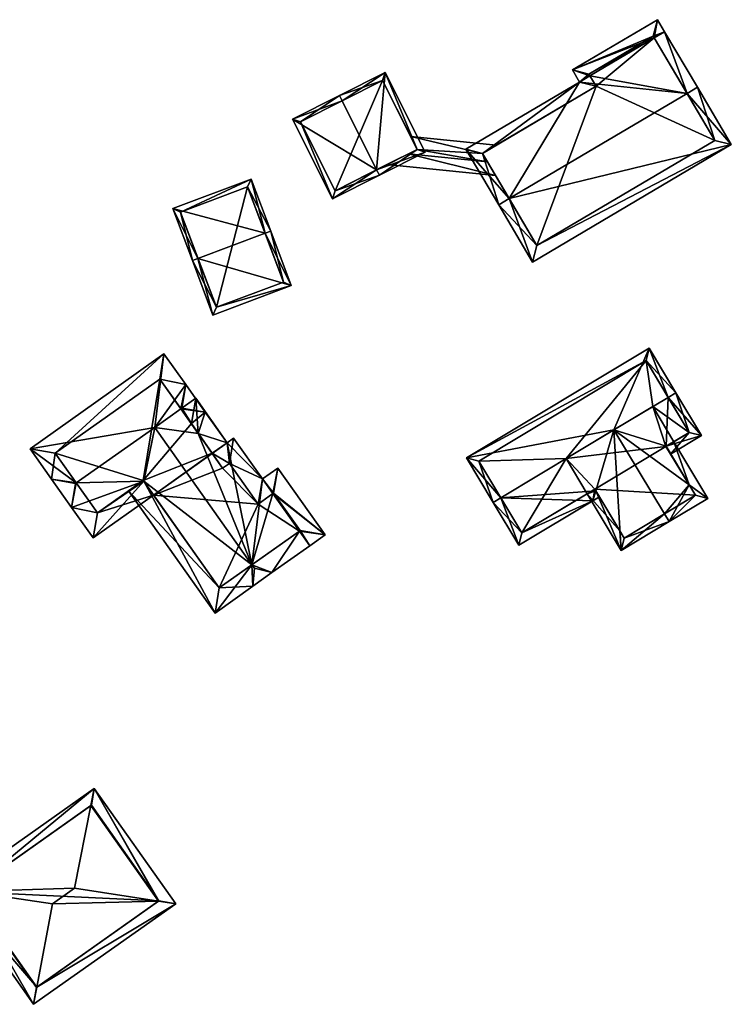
# Model space of a CAD drawing. Header units: inches. Extents: x 2523744 to 2528136, y 1148995 to 1152010.
# Tile 81 of 256: x 2524892 to 2524951, y 1151212 to 1151294. Entities that reach past the tile are written whole.
import ezdxf

# ---------------------------------------------------------------- set-up
doc = ezdxf.new("R2010")
doc.units = ezdxf.units.IN
doc.header["$MEASUREMENT"] = 0
doc.layers.add('Gebaeude Einzelhaus', color=10, linetype='Continuous')
doc.layers.add('Offenes Gebaeude', color=10, linetype='Continuous')

msp = doc.modelspace()

# ---------------------------------------------------------------- meshes
at = {"layer": 'Gebaeude Einzelhaus'}
mesh = msp.add_polyface(dxfattribs=at)
corners = [(2524932.456, 1151279.425, 459.36), (2524934.41, 1151274.15, 454.383), (2524950.945, 1151283.918, 454.383), (2524931.594, 1151278.916, 459.36), (2524947.267, 1151288.176, 459.36), (2524948.129, 1151288.685, 459.36), (2524928.865, 1151283.535, 454.383), (2524938.319, 1151289.12, 454.383), (2524945.4, 1151293.304, 454.383), (2524944.538, 1151292.795, 454.383), (2524939.18, 1151289.629, 454.383), (2524934.763, 1151275.52, 455.282), (2524949.575, 1151284.27, 455.282), (2524930.235, 1151283.183, 455.311), (2524939.689, 1151288.768, 455.311), (2524944.809, 1151294.304, 453.498), (2524937.728, 1151290.12, 453.498), (2524944.456, 1151292.934, 454.26), (2524939.098, 1151289.768, 454.26), (2524939.689, 1151288.768, 447.236), (2524939.18, 1151289.629, 447.236), (2524931.381, 1151283.86, 452.884), (2524931.381, 1151283.86, 452.984), (2524930.235, 1151283.183, 447.236), (2524930.235, 1151283.183, 453.42), (2524930.235, 1151283.183, 453.52), (2524931.324, 1151281.34, 452.884), (2524930.648, 1151282.485, 453.864), (2524934.763, 1151275.52, 447.236), (2524931.324, 1151281.34, 452.984), (2524930.648, 1151282.485, 453.964), (2524949.575, 1151284.27, 447.236), (2524944.538, 1151292.795, 447.236), (2524944.456, 1151292.934, 447.236), (2524939.098, 1151289.768, 447.236)]
mesh.append_faces([[corners[k] for k in face] for face in [(7, 18, 10), (17, 18, 16), (16, 18, 7), (15, 17, 16), (9, 17, 8), (8, 17, 15), (9, 16, 10), (10, 16, 7), (8, 15, 9), (9, 15, 16), (14, 7, 10), (14, 13, 7), (7, 13, 6), (6, 13, 3), (3, 13, 0), (5, 4, 8), (8, 4, 9), (2, 12, 5), (5, 12, 4), (0, 11, 3), (3, 11, 1), (1, 11, 2), (2, 11, 12), (7, 4, 10), (10, 4, 9), (9, 4, 8), (8, 4, 5), (7, 0, 4), (7, 6, 0), (0, 6, 3), (0, 2, 4), (4, 2, 5), (3, 1, 0), (0, 1, 2)]], dxfattribs={"color": 13})
mesh.append_faces([[corners[k] for k in face] for face in [(32, 20, 34), (32, 34, 33), (10, 18, 20), (20, 18, 34), (18, 17, 34), (34, 17, 33), (17, 32, 33), (17, 9, 32), (19, 31, 28), (19, 28, 23), (32, 31, 19), (32, 19, 20), (9, 31, 32), (9, 12, 31), (9, 4, 12), (12, 11, 31), (31, 11, 28), (30, 13, 25), (29, 0, 30), (30, 0, 13), (26, 11, 29), (29, 11, 0), (26, 28, 11), (26, 23, 28), (27, 24, 26), (26, 24, 23), (13, 22, 25), (21, 23, 24), (21, 19, 23), (13, 14, 22), (22, 14, 21), (21, 14, 19), (14, 10, 19), (19, 10, 20)]], dxfattribs={"color": 41})
mesh = msp.add_polyface(dxfattribs=at)
corners = [(2524921.438, 1151281.821, 456.747), (2524917.755, 1151279.411, 454.35), (2524921.663, 1151281.374, 456.747), (2524914.429, 1151286.034, 454.35), (2524918.56, 1151287.55, 456.747), (2524918.336, 1151287.996, 456.747), (2524925.479, 1151283.29, 454.35), (2524922.153, 1151289.914, 454.35), (2524915.1, 1151285.811, 454.624), (2524917.978, 1151280.083, 454.625), (2524924.808, 1151283.513, 454.63), (2524921.93, 1151289.243, 454.631), (2524924.274, 1151284.577, 452.884), (2524921.93, 1151289.243, 447.236), (2524924.808, 1151283.513, 447.236), (2524924.274, 1151284.577, 452.984), (2524924.808, 1151283.513, 453.667), (2524924.808, 1151283.513, 453.567), (2524915.1, 1151285.811, 447.236), (2524917.978, 1151280.083, 447.236), (2524922.294, 1151282.251, 452.984), (2524924.08, 1151283.147, 453.964), (2524922.294, 1151282.251, 452.884), (2524924.08, 1151283.147, 453.864)]
mesh.append_faces([[corners[k] for k in face] for face in [(4, 8, 5), (11, 4, 5), (10, 11, 7), (7, 11, 5), (6, 10, 7), (9, 0, 2), (2, 0, 10), (2, 10, 6), (8, 9, 1), (1, 9, 2), (5, 8, 3), (3, 8, 1), (0, 7, 4), (4, 7, 5), (0, 6, 7), (0, 2, 6), (3, 4, 5), (3, 0, 4), (3, 1, 0), (0, 1, 2)]], dxfattribs={"color": 13})
mesh.append_faces([[corners[k] for k in face] for face in [(13, 19, 18), (14, 19, 13), (10, 21, 16), (22, 17, 23), (22, 14, 17), (22, 19, 14), (20, 9, 22), (22, 9, 19), (10, 0, 21), (21, 0, 20), (20, 0, 9), (9, 8, 19), (19, 8, 18), (8, 13, 18), (4, 11, 8), (8, 11, 13), (14, 12, 17), (15, 10, 16), (12, 11, 15), (15, 11, 10), (14, 13, 12), (12, 13, 11)]], dxfattribs={"color": 41})
mesh = msp.add_polyface(dxfattribs=at)
corners = [(2524912.156, 1151276.55, 456.489), (2524910.991, 1151281.054, 454.719), (2524904.473, 1151278.596, 454.719), (2524912.623, 1151276.726, 456.489), (2524906.572, 1151274.444, 456.489), (2524906.104, 1151274.268, 456.489), (2524907.813, 1151269.738, 455.014), (2524914.331, 1151272.195, 455.014), (2524905.116, 1151278.305, 454.91), (2524910.7, 1151280.41, 454.91), (2524908.104, 1151270.381, 455.166), (2524913.688, 1151272.486, 455.166), (2524913.688, 1151272.486, 449.701), (2524910.7, 1151280.41, 449.701), (2524905.116, 1151278.305, 449.701), (2524908.104, 1151270.381, 449.701)]
mesh.append_faces([[corners[k] for k in face] for face in [(0, 9, 3), (11, 0, 3), (7, 10, 11), (7, 11, 3), (6, 10, 7), (4, 10, 5), (8, 4, 5), (5, 10, 6), (2, 8, 5), (9, 8, 1), (3, 9, 1), (1, 8, 2), (4, 7, 0), (0, 7, 3), (5, 6, 4), (4, 6, 7), (0, 2, 4), (4, 2, 5), (3, 1, 0), (0, 1, 2)]], dxfattribs={"color": 13})
mesh.append_faces([[corners[k] for k in face] for face in [(13, 15, 14), (12, 15, 13), (11, 15, 12), (10, 15, 11), (14, 15, 4), (4, 15, 10), (8, 14, 4), (13, 14, 9), (9, 14, 8), (12, 13, 0), (0, 13, 9), (11, 12, 0)]], dxfattribs={"color": 41})
mesh = msp.add_polyface(dxfattribs=at)
corners = [(2524907.184, 1151261.648, 459.679), (2524905.549, 1151263.954, 459.679), (2524905.235, 1151261.999, 460.852), (2524894.389, 1151256.089, 459.65), (2524896.386, 1151255.729, 460.852), (2524896.45, 1151255.775, 460.852), (2524892.604, 1151258.609, 457.09), (2524902.974, 1151260.397, 460.852), (2524905.151, 1151261.939, 460.852), (2524903.743, 1151266.503, 457.09), (2524896.064, 1151253.724, 459.65), (2524902.063, 1151255.916, 458.257), (2524897.85, 1151251.205, 457.09), (2524902.877, 1151254.768, 457.09), (2524906.598, 1151259.896, 458.776), (2524908.989, 1151259.099, 457.09), (2524907.754, 1151258.243, 457.103), (2524907.763, 1151258.23, 457.09), (2524906.029, 1151260.71, 459.599), (2524903.386, 1151264.411, 458.334), (2524894.695, 1151258.253, 458.333), (2524898.206, 1151253.296, 458.334), (2524902.01, 1151255.991, 458.333), (2524915.01, 1151251.77, 457.09), (2524912.728, 1151248.314, 460.095), (2524915.878, 1151250.546, 457.09), (2524911.067, 1151248.976, 460.852), (2524911.271, 1151248.688, 460.852), (2524912.803, 1151254.885, 457.09), (2524911.935, 1151256.109, 457.09), (2524908.989, 1151259.099, 457.617), (2524909.54, 1151259.489, 457.09), (2524906.406, 1151262.829, 457.578), (2524906.029, 1151260.71, 458.771), (2524905.151, 1151261.939, 458.775), (2524900.787, 1151255.124, 457.09), (2524902.01, 1151255.991, 458.257), (2524907.991, 1151244.958, 457.09), (2524911.141, 1151247.19, 460.095), (2524911.579, 1151254.018, 458.258), (2524909.184, 1151257.4, 458.258), (2524907.754, 1151258.243, 458.786), (2524908.618, 1151256.999, 458.797), (2524908.348, 1151247.049, 458.258), (2524917.155, 1151251.453, 455.873), (2524913.214, 1151257.015, 455.873), (2524912.858, 1151254.924, 457.038), (2524915.065, 1151251.809, 457.038), (2524907.754, 1151258.243, 450.604), (2524907.763, 1151258.23, 450.604), (2524906.029, 1151260.71, 450.604), (2524903.386, 1151264.411, 450.604), (2524894.695, 1151258.253, 450.604), (2524898.206, 1151253.296, 450.604), (2524902.01, 1151255.991, 450.604), (2524902.877, 1151254.768, 450.604), (2524908.348, 1151247.049, 450.604), (2524915.01, 1151251.77, 450.604), (2524911.579, 1151254.018, 450.604), (2524912.803, 1151254.885, 450.604), (2524909.184, 1151257.4, 450.604), (2524908.618, 1151256.999, 450.604), (2524915.065, 1151251.809, 450.604), (2524912.858, 1151254.924, 450.604)]
mesh.append_faces([[corners[k] for k in face] for face in [(47, 46, 44), (25, 47, 44), (23, 47, 25), (29, 46, 28), (44, 46, 45), (45, 46, 29), (28, 45, 29), (25, 44, 23), (23, 44, 28), (28, 44, 45), (24, 23, 25), (24, 26, 23), (24, 27, 26), (38, 27, 24), (11, 35, 36), (38, 26, 27), (11, 43, 35), (35, 43, 37), (37, 43, 38), (38, 43, 26), (32, 33, 34), (32, 14, 33), (41, 40, 42), (32, 30, 14), (14, 30, 41), (41, 30, 40), (29, 40, 31), (31, 40, 30), (29, 39, 40), (29, 28, 39), (38, 24, 27), (26, 38, 27), (26, 37, 38), (26, 11, 37), (37, 11, 35), (35, 11, 36), (26, 7, 11), (26, 14, 7), (14, 32, 33), (33, 32, 34), (26, 30, 14), (14, 30, 32), (26, 29, 30), (30, 29, 31), (26, 28, 29), (26, 23, 28), (27, 24, 26), (26, 24, 23), (23, 24, 25), (8, 2, 18), (4, 5, 10), (13, 21, 11), (11, 21, 22), (21, 10, 5), (13, 12, 21), (21, 12, 10), (5, 4, 3), (3, 4, 10), (2, 8, 1), (6, 20, 3), (3, 20, 5), (19, 1, 8), (6, 9, 20), (20, 9, 19), (19, 9, 1), (14, 15, 16), (16, 15, 17), (18, 0, 14), (14, 0, 15), (18, 2, 0), (0, 2, 1), (15, 16, 17), (15, 14, 16), (15, 0, 14), (14, 0, 8), (8, 0, 2), (7, 14, 8), (5, 11, 7), (11, 12, 13), (5, 10, 11), (11, 10, 12), (5, 4, 10), (3, 10, 4), (1, 8, 2), (6, 7, 9), (9, 7, 1), (1, 7, 8), (3, 5, 6), (6, 5, 7), (3, 4, 5), (0, 1, 2)]], dxfattribs={"color": 13})
mesh.append_faces([[corners[k] for k in face] for face in [(62, 59, 63), (57, 59, 62), (28, 46, 59), (59, 46, 63), (46, 47, 63), (63, 47, 62), (47, 57, 62), (47, 23, 57), (55, 58, 56), (56, 58, 57), (57, 58, 59), (55, 61, 58), (58, 61, 60), (55, 49, 61), (41, 16, 14), (42, 17, 41), (41, 17, 16), (42, 61, 17), (17, 61, 49), (42, 40, 61), (61, 40, 60), (40, 39, 60), (60, 39, 58), (39, 28, 58), (58, 28, 59), (23, 56, 57), (26, 43, 23), (23, 43, 56), (11, 13, 43), (43, 13, 56), (56, 13, 55), (48, 54, 50), (50, 54, 51), (51, 54, 52), (52, 54, 53), (48, 55, 54), (48, 49, 55), (36, 11, 22), (36, 13, 11), (36, 54, 13), (13, 54, 55), (21, 36, 22), (21, 53, 36), (36, 53, 54), (5, 20, 21), (21, 20, 53), (53, 20, 52), (20, 51, 52), (20, 19, 51), (33, 8, 18), (33, 19, 8), (33, 50, 19), (19, 50, 51), (16, 33, 14), (14, 33, 18), (16, 50, 33), (16, 17, 50), (50, 17, 48), (48, 17, 49)]], dxfattribs={"color": 41})
mesh = msp.add_polyface(dxfattribs=at)
corners = [(2524939.669, 1151255.13, 453.779), (2524938.944, 1151254.879, 453.454), (2524941.775, 1151250.161, 453.505), (2524939.588, 1151255.265, 453.778), (2524941.184, 1151260.19, 455.429), (2524945.379, 1151253.198, 455.429), (2524945.765, 1151252.555, 455.429), (2524947.427, 1151255.627, 453.889), (2524948.985, 1151254.488, 453.505), (2524946.154, 1151259.206, 453.454), (2524945.514, 1151258.822, 453.853), (2524941.68, 1151251.779, 453.81), (2524942.033, 1151251.19, 453.815), (2524947.956, 1151254.745, 453.889), (2524945.511, 1151258.82, 453.855), (2524945.686, 1151262.892, 455.429), (2524945.897, 1151258.177, 453.505), (2524945.511, 1151258.82, 453.853), (2524948.465, 1151259.718, 453.505), (2524946.329, 1151263.278, 455.429), (2524931.774, 1151254.545, 455.429), (2524931.131, 1151254.159, 455.429), (2524933.268, 1151250.598, 453.505), (2524939.418, 1151254.288, 453.505), (2524939.974, 1151254.622, 453.505), (2524939.667, 1151255.12, 453.776), (2524944.111, 1151266.974, 453.505), (2524928.914, 1151257.854, 453.505), (2524933.525, 1151251.626, 453.852), (2524939.419, 1151254.289, 453.505), (2524939.588, 1151255.265, 453.852), (2524947.436, 1151259.975, 453.852), (2524943.854, 1151265.945, 453.84), (2524929.943, 1151257.596, 453.84), (2524938.944, 1151254.879, 445.584), (2524939.588, 1151255.265, 445.584), (2524942.033, 1151251.19, 445.584), (2524947.956, 1151254.745, 445.584), (2524945.511, 1151258.82, 445.584), (2524946.154, 1151259.206, 445.584), (2524937.194, 1151257.796, 445.584), (2524944.404, 1151262.123, 445.584), (2524947.436, 1151259.975, 445.584), (2524943.854, 1151265.945, 445.584), (2524929.943, 1151257.596, 445.584), (2524933.525, 1151251.626, 445.584)]
mesh.append_faces([[corners[k] for k in face] for face in [(21, 33, 20), (32, 19, 15), (32, 26, 19), (21, 27, 33), (33, 27, 32), (32, 27, 26), (18, 31, 19), (19, 31, 15), (18, 16, 31), (31, 16, 10), (10, 16, 17), (25, 24, 29), (25, 0, 24), (30, 25, 29), (25, 30, 0), (21, 28, 22), (22, 28, 29), (29, 28, 30), (21, 20, 28), (4, 27, 20), (20, 27, 21), (15, 26, 4), (4, 26, 27), (15, 19, 26), (20, 25, 0), (0, 25, 24), (20, 23, 25), (23, 24, 25), (20, 22, 23), (20, 21, 22), (4, 20, 0), (15, 18, 19), (15, 10, 18), (18, 10, 16), (16, 10, 17), (15, 4, 10), (8, 7, 9), (9, 7, 10), (10, 7, 14), (6, 13, 8), (8, 13, 7), (6, 5, 13), (12, 2, 11), (2, 12, 6), (6, 12, 5), (0, 1, 3), (0, 11, 1), (1, 11, 2), (7, 10, 4), (8, 9, 7), (7, 9, 10), (5, 7, 4), (5, 6, 7), (7, 6, 8), (4, 2, 5), (5, 2, 6), (0, 2, 4), (3, 1, 0), (0, 1, 2)]], dxfattribs={"color": 13})
mesh.append_faces([[corners[k] for k in face] for face in [(43, 40, 44), (44, 40, 45), (45, 40, 34), (39, 41, 42), (42, 41, 43), (43, 41, 40), (30, 3, 0), (28, 1, 30), (30, 1, 3), (28, 45, 1), (1, 45, 34), (20, 33, 28), (28, 33, 45), (45, 33, 44), (33, 32, 44), (44, 32, 43), (32, 42, 43), (15, 31, 32), (32, 31, 42), (10, 9, 31), (31, 9, 42), (42, 9, 39), (35, 37, 36), (35, 38, 37), (38, 41, 39), (35, 40, 38), (38, 40, 41), (35, 34, 40), (17, 10, 14), (17, 9, 10), (17, 38, 9), (9, 38, 39), (7, 17, 14), (7, 38, 17), (13, 37, 7), (7, 37, 38), (5, 12, 13), (13, 12, 37), (37, 12, 36), (11, 36, 12), (0, 35, 11), (11, 35, 36), (0, 3, 35), (1, 35, 3), (1, 34, 35)]], dxfattribs={"color": 41})
mesh = msp.add_polyface(dxfattribs=at)
corners = [(2524887.546, 1151221.795, 456.435), (2524897.944, 1151230.363, 455.932), (2524886.111, 1151222.006, 455.932), (2524897.664, 1151228.941, 456.434), (2524896.308, 1151222.069, 458.863), (2524894.475, 1151220.774, 458.863), (2524903.297, 1151220.989, 456.427), (2524904.719, 1151220.769, 455.932), (2524893.155, 1151213.826, 456.427), (2524892.886, 1151212.413, 455.932), (2524903.326, 1151221.009, 456.411), (2524897.704, 1151228.97, 456.411), (2524887.505, 1151221.766, 456.411), (2524893.126, 1151213.806, 456.411), (2524897.704, 1151228.97, 448.118), (2524903.326, 1151221.009, 448.118), (2524887.505, 1151221.766, 448.118), (2524893.126, 1151213.806, 448.118)]
mesh.append_faces([[corners[k] for k in face] for face in [(8, 6, 7), (7, 6, 10), (13, 8, 9), (12, 13, 9), (9, 8, 7), (0, 12, 2), (2, 12, 9), (3, 0, 1), (11, 3, 1), (10, 11, 1), (7, 10, 1), (1, 0, 2), (8, 6, 5), (5, 6, 4), (9, 7, 8), (8, 7, 6), (0, 8, 5), (0, 2, 8), (8, 2, 9), (3, 6, 1), (1, 6, 7), (3, 4, 6), (3, 0, 4), (4, 0, 5), (3, 1, 0), (0, 1, 2)]], dxfattribs={"color": 13})
mesh.append_faces([[corners[k] for k in face] for face in [(15, 17, 16), (15, 16, 14), (8, 17, 15), (8, 15, 6), (13, 17, 8), (6, 15, 10), (16, 17, 12), (12, 17, 13), (14, 16, 0), (0, 16, 12), (3, 14, 0), (11, 14, 3), (15, 14, 10), (10, 14, 11)]], dxfattribs={"color": 41})
at = {"layer": 'Offenes Gebaeude'}
mesh = msp.add_polyface(dxfattribs=at)
corners = [(2524924.274, 1151284.577, 452.984), (2524930.235, 1151283.183, 453.52), (2524931.381, 1151283.86, 452.984), (2524924.808, 1151283.513, 453.667), (2524930.648, 1151282.485, 453.964), (2524924.08, 1151283.147, 453.964), (2524922.294, 1151282.251, 452.984), (2524931.324, 1151281.34, 452.984), (2524922.294, 1151282.251, 452.884), (2524931.324, 1151281.34, 452.884), (2524931.381, 1151283.86, 452.884), (2524924.274, 1151284.577, 452.884), (2524930.235, 1151283.183, 453.42), (2524924.808, 1151283.513, 453.567), (2524930.648, 1151282.485, 453.864), (2524924.08, 1151283.147, 453.864)]
mesh.append_faces([[corners[k] for k in face] for face in [(5, 7, 4), (5, 6, 7), (4, 3, 5), (4, 1, 3), (3, 1, 0), (0, 1, 2)]], dxfattribs={"color": 13})
mesh.append_faces([[corners[k] for k in face] for face in [(9, 15, 14), (9, 8, 15), (13, 14, 15), (13, 12, 14), (13, 11, 12), (12, 11, 10), (2, 10, 0), (0, 10, 11), (9, 7, 8), (8, 7, 6)]], dxfattribs={"color": 41})

doc.saveas('drawing.dxf')
